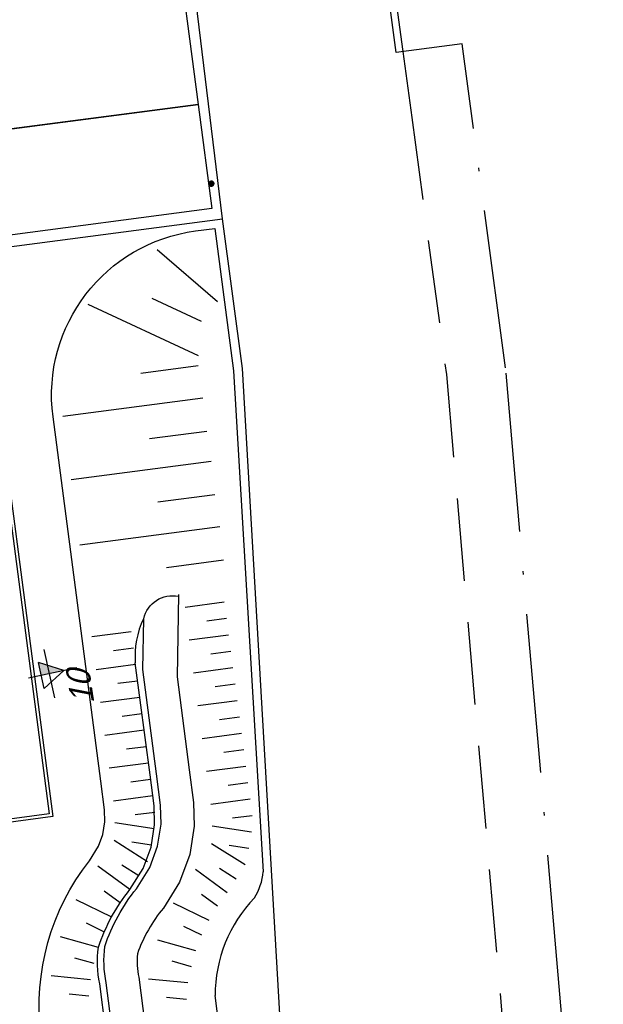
# Model space of a CAD drawing. Header units: metres. Extents: x 118052 to 118564, y 454784 to 455719.
# Tile 29 of 160: x 118286 to 118304, y 455175 to 455204. Entities that reach past the tile are written whole.
import ezdxf
from ezdxf.enums import TextEntityAlignment as Align

# ---------------------------------------------------------------- set-up
doc = ezdxf.new("R2010")
doc.units = ezdxf.units.M
doc.header["$LTSCALE"] = 0.5
doc.linetypes.add('ACAD_ISO10W100', pattern=[18, 12, -3, 0, -3])
doc.linetypes.add('DASHED2', pattern=[0.375, 0.25, -0.125])
for name, color, linetype in [('_gebouwen', 7, 'Continuous'), ('_ob10', 7, 'Continuous'), ('_verharding', 7, 'Continuous'), ('BL00_WERKGRENS', 5, 'DASHED2'), ('Grens', 1, 'ACAD_ISO10W100'), ('Koningsstal VIEUWPORT', 254, 'Continuous'), ('OL24_TALUD', 252, 'Continuous'), ('ZU_N_-_MB00----SYM_SONDERING~-_001--', 1, 'Continuous'), ('ZU_N_-_TB00----tekst__35_^200~-_-----', 7, 'Continuous'), ('ZU_N_L_AB00----AFRASTERING__18_^200~-_-----', 7, 'Continuous')]:
    doc.layers.add(name, color=color, linetype=linetype)
doc.layers.add('_hekwerk', color=7, linetype='Continuous', lineweight=50)
doc.styles.add('tcb_isocp', font='tcb_isocp.shx')

# ---------------------------------------------------------------- blocks, each defined once
blk = doc.blocks.new('talud')
at = {"layer": 'OL24_TALUD'}
for p, q in [((0.264, 1.197), (0.264, 0)), ((-0.236, 0.603), (-0.236, 0))]:
    blk.add_line(p, q, dxfattribs=at)
blk = doc.blocks.new('zusondg1')
for p, q in [((0, -1.056), (0, 0.819)), ((-0.934, 0), (0.934, 0)), ((-0.5, 0.315), (0, -0.551)), ((-0.5, 0.315), (0.5, 0.315)), ((0, -0.551), (0.5, 0.315))]:
    blk.add_line(p, q)
for points in [[(0, -0.551), (0, 0.315), (0.5, 0.315)], [(0, -0.551), (0, 0.315), (0.5, 0.315), (0, -0.551)]]:
    blk.add_solid(points)
blk = doc.blocks.new('Leidingen')
at = {"layer": 'ZU_N_L_AB00----AFRASTERING__18_^200~-_-----', "flags": 128}
blk.add_lwpolyline([(-264709.8, -35415.2, 0, 0, 0), (-264709.8, -35315.2, 0, 76.5, 0), (-264709.8, -35322.8, 76.5, 141.4, 0), (-264709.8, -35344.4, 141.4, 184.8, 0), (-264709.8, -35376.9, 184.8, 200, 0), (-264709.8, -35415.2, 200, 184.8, 0), (-264709.8, -35453.4, 184.8, 141.4, 0), (-264709.8, -35485.9, 141.4, 76.5, 0), (-264709.8, -35507.5, 76.5, 0, 0), (-264709.8, -35515.2, 0, 0, 0), (-264709.8, -35415.2, 0, 0, 0), (-264709.8, -36660.5, 0, 0, 0), (-263982.8, -36660.5, 0, 0, 0)], format="xyseb", dxfattribs=at)
at = {"layer": 'ZU_N_-_MB00----SYM_SONDERING~-_001--', "xscale": 799.9999999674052, "yscale": 800.0000000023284, "zscale": 799.9999999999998, "rotation": 4.735440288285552}
blk.add_blockref('zusondg1', (-278775.8, -28632.3), dxfattribs=at)
at = {"layer": 'ZU_N_-_TB00----tekst__35_^200~-_-----', "style": 'tcb_isocp', "oblique": 20.00024}
blk.add_text('10', height=700, rotation=1.43544, dxfattribs=at).set_placement((-279322, -29503.1), align=Align.MIDDLE)

msp = doc.modelspace()

# ---------------------------------------------------------------- linework, layer by layer
at = {"layer": '_gebouwen'}
msp.add_lwpolyline([(118284.914, 455200.95), (118284.205, 455206.374), (118290.773, 455207.233), (118291.483, 455201.809)], close=True, dxfattribs=at)
at = {"layer": '_hekwerk', "lineweight": -2}
for points in [[(118271.822, 455327.372), (118271.786, 455334.587), (118269.558, 455347.086), (118266.916, 455360.435), (118264.179, 455377.589), (118261.905, 455395.088), (118155.656, 455382.243), (118160.288, 455306.62), (118162.379, 455281.874), (118167.107, 455249.728), (118171.917, 455216.499), (118172.227, 455212.736), (118173.912, 455200.03), (118178.156, 455171.751), (118179.927, 455159.531), (118195.458, 455159.382), (118211.563, 455159.423), (118222.611, 455159.64), (118292.649, 455168.53), (118294.119, 455171.383), (118292.823, 455193.84), (118292.216, 455198.358)], [(118283.791, 455206.665), (118285.004, 455197.412), (118292.216, 455198.358), (118291.093, 455207.623), (118283.791, 455206.665)]]:
    msp.add_lwpolyline(points, dxfattribs=at)
at = {"layer": '_ob10'}
for points in [[(118289.254, 455207.764), (118283.185, 455206.968), (118284.498, 455196.98), (118284.795, 455197.019), (118286.985, 455180.393), (118269.76, 455178.077), (118270.428, 455173.105)], [(118289.267, 455207.665), (118283.297, 455206.882), (118284.584, 455197.093), (118284.881, 455197.132), (118287.097, 455180.307), (118269.872, 455177.991), (118270.527, 455173.118)]]:
    msp.add_lwpolyline(points, dxfattribs=at)
at = {"layer": '_verharding'}
msp.add_lwpolyline([(118291.483, 455201.809), (118291.895, 455198.662), (118285.329, 455197.801), (118284.916, 455200.948)], close=True, dxfattribs=at)
at = {"layer": 'BL00_WERKGRENS', "color": 0, "ltscale": 20}
msp.add_lwpolyline([(118294.117, 455236.368), (118295.374, 455223.355), (118295.374, 455223.355), (118295.374, 455223.355), (118295.374, 455223.355), (118296.273, 455214.231), (118296.273, 455214.231), (118290.481, 455213.43), (118291.16, 455208.619), (118296.86, 455209.365), (118296.86, 455209.365), (118297.663, 455203.402), (118297.932, 455201.412), (118298.98, 455193.652), (118301.776, 455161.403), (118218.166, 455150.484), (118200.279, 455149.825), (118175.355, 455151.755), (118174.266, 455158.784), (118166.041, 455211.92), (118154.653, 455285.486)], dxfattribs=at)
at = {"layer": 'Grens', "color": 0, "ltscale": 0.8}
msp.add_lwpolyline([(118151.61, 455337.106), (118154.852, 455285.508), (118175.843, 455149.912), (118200.242, 455148.022), (118218.316, 455148.688), (118255.06, 455153.495), (118260.058, 455154.209), (118295.016, 455158.783), (118303.72, 455159.82), (118300.77, 455193.851), (118299.452, 455203.636), (118297.465, 455203.375), (118296.686, 455209.141), (118296.051, 455214.404), (118295.183, 455223.332), (118297.129, 455223.573), (118295.905, 455236.571), (118293.32, 455256.334), (118287.853, 455288.525), (118283.197, 455313.669), (118281.487, 455316.075), (118280.197, 455323.406), (118280.197, 455323.406), (118279.497, 455328.397)], dxfattribs=at)
at = {"layer": 'OL24_TALUD'}
msp.add_line((118292.796, 455168.816), (118291.998, 455174.905), dxfattribs=at)
for points in [[(118287.113, 455170.964), (118286.737, 455173.742, -0.200014), (118288.198, 455178.974), (118288.473, 455179.411), (118288.604, 455179.768), (118288.665, 455180.153), (118288.655, 455180.511), (118288.542, 455181.377), (118287.1, 455192.38, -0.414209), (118291.407, 455197.987), (118291.989, 455198.064)], [(118289.228, 455171.241), (118288.706, 455175.288, -0.083519), (118288.666, 455176.39, -0.089897), (118289.619, 455178.13), (118290.022, 455178.772), (118290.259, 455179.414), (118290.364, 455180.082), (118290.348, 455180.655), (118290.225, 455181.596), (118289.812, 455184.749), (118289.838, 455186.279, -0.411819), (118290.891, 455186.958)], [(118290.892, 455187.014), (118290.849, 455184.531), (118291.217, 455181.725), (118291.346, 455180.734), (118291.366, 455180.018), (118291.231, 455179.162), (118290.925, 455178.328), (118290.433, 455177.545, 0.087511), (118289.647, 455176.169, 0.077193), (118289.693, 455175.456), (118290.22, 455171.369)], [(118289.032, 455171.215), (118288.51, 455175.262, -0.083519), (118288.47, 455176.365, -0.089897), (118289.424, 455178.104), (118289.827, 455178.746), (118290.063, 455179.389), (118290.168, 455180.057), (118290.152, 455180.63), (118290.03, 455181.571), (118289.586, 455184.955)]]:
    msp.add_lwpolyline(points, format="xyb", dxfattribs=at)
for points in [[(118291.989, 455198.064), (118292.552, 455193.766), (118293.449, 455178.645)], [(118290.242, 455197.431), (118292.066, 455195.859)], [(118290.087, 455195.959), (118291.579, 455195.268)], [(118288.153, 455195.775), (118291.482, 455194.232)], [(118289.755, 455193.697), (118291.482, 455193.923)], [(118287.399, 455192.399), (118291.625, 455192.953)], [(118290.014, 455191.722), (118291.741, 455191.948)], [(118287.65, 455190.485), (118291.876, 455191.04)], [(118290.264, 455189.808), (118291.992, 455190.034)], [(118287.909, 455188.51), (118292.135, 455189.064)], [(118290.523, 455187.833), (118292.251, 455188.059)]]:
    msp.add_lwpolyline(points, dxfattribs=at)
for centre, radius, start, end in [((118292.056, 455185.17), 2.48, 153.4349, 184.9767), ((118291.603, 455178.825), 1.855, 328.3355, 354.4233), ((118296.218, 455174.921), 4.22, 136.0156, 180.2214)]:
    msp.add_arc(centre, radius, start, end, dxfattribs=at)

# ---------------------------------------------------------------- block references
at = {"layer": 'Koningsstal VIEUWPORT', "color": 6, "xscale": 0.0009975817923, "yscale": 0.0009975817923, "zscale": 0.0009975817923, "rotation": 97.46987594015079}
msp.add_blockref('Leidingen', (118222.52, 455456.651), dxfattribs=at)
at = {"layer": 'OL24_TALUD', "color": 1}
for p, rotation in [((118292.308, 455186.529), 97.46890708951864), ((118289.496, 455185.637), 97.46890708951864), ((118292.438, 455185.538), 97.46890708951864), ((118289.626, 455184.645), 97.46890708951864), ((118292.568, 455184.546), 97.46890708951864), ((118289.756, 455183.654), 97.46890708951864), ((118292.698, 455183.555), 97.46890708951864), ((118289.886, 455182.662), 97.46890708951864), ((118292.828, 455182.563), 97.46890708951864), ((118290.016, 455181.671), 97.46890708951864), ((118292.958, 455181.572), 97.46890708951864), ((118290.146, 455180.679), 97.41747252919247), ((118293.088, 455180.58), 97.41747252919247), ((118290.11, 455179.684), 81.06074583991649), ((118293.052, 455179.585), 81.06074583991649), ((118289.818, 455178.732), 57.87389006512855), ((118292.76, 455178.634), 57.87389006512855), ((118289.266, 455177.9), 53.65763194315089), ((118292.208, 455177.801), 53.65763194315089), ((118288.749, 455177.046), 63.96019495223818), ((118291.691, 455176.947), 63.96019495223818), ((118288.393, 455176.113), 74.26275796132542), ((118291.335, 455176.014), 74.26275796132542), ((118288.209, 455175.131), 84.56532097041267), ((118291.151, 455175.032), 84.56532097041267)]:
    msp.add_blockref('talud', p, dxfattribs=dict(at, rotation=rotation))

doc.saveas('drawing.dxf')
